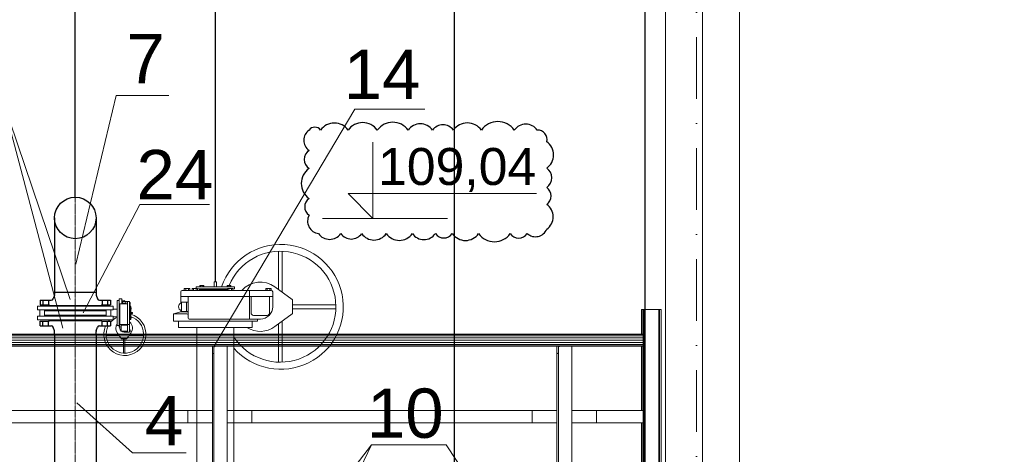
# Model space of a CAD drawing. Header units: millimetres. Extents: x -3176 to 162662, y -36434 to 57907.
# Tile 48 of 155: x 88413 to 92401, y 583 to 2346. Entities that reach past the tile are written whole.
import ezdxf

# ---------------------------------------------------------------- set-up
doc = ezdxf.new("R2010")
doc.units = ezdxf.units.MM
doc.linetypes.add('1-Sheet - 32170-CIV-6170-DW-2035-015-02 - PRZEKROJE A-A - B-B$0$A_Dash_Dot_2_5mm_Axis', pattern=[45, 25, -10, 0, -10])
doc.linetypes.add('CENTER', pattern=[2, 1.25, -0.25, 0.25, -0.25])
doc.layers.get('0').update_dxf_attribs({"lineweight": 5})
doc.layers.add('!20240904_UG_Rewizja C', color=6, linetype='Continuous', lineweight=30, plot=False)
for name, color, linetype, lineweight in [('!UG_kształtki', 10, 'Continuous', 30), ('!UG_Naw_N1', 112, 'Continuous', 30), ('!UG_Pomocnicza', 7, 'Continuous', 5), ('!UG_wymiary', 7, 'Continuous', 5), ('1-Sheet - 32170-CIV-6170-DW-2035-015-02 - PRZEKROJE A-A - B-B$0$A-COLS', 8, 'Continuous', 0), ('1-Sheet - 32170-CIV-6170-DW-2035-015-02 - PRZEKROJE A-A - B-B$0$A-GENM', 8, 'Continuous', 0), ('1-Sheet - 32170-CIV-6170-DW-2035-015-02 - PRZEKROJE A-A - B-B$0$A-WALL', 8, 'Continuous', 0), ('1-Sheet - 32170-CIV-6170-DW-2035-015-02 - PRZEKROJE A-A - B-B$0$S-BEAM', 8, 'Continuous', 0), ('1-Sheet - 32170-CIV-6170-DW-2035-015-02 - PRZEKROJE A-A - B-B$0$S-GRID', 8, 'Continuous', 0)]:
    doc.layers.add(name, color=color, linetype=linetype, lineweight=lineweight)
doc.layers.add('!UG_tekst', color=7, linetype='Continuous')
doc.styles.get("Standard").update_dxf_attribs({"font": 'arial.ttf'})
doc.dimstyles.get("Standard").update_dxf_attribs({"dimtxt": 100, "dimasz": 100, "dimexe": 0.18, "dimexo": 2, "dimgap": 0.09, "dimtad": 1, "dimdec": 0, "dimzin": 0, "dimdsep": 46, "dimtxsty": 'Standard', "dimblk": 'OBLIQUE', "dimcen": 0, "dimdle": 0.5, "dimclrd": 256, "dimclrt": 256, "dimadec": 0, "dimazin": 0, "dimtfac": 1, "dimtdec": 0, "dimtofl": 0, "dimtmove": 1, "dimatfit": 3, "dimldrblk": 'OBLIQUE', "dimfxl": 1, "dimtfillclr": 256, "dimtolj": 1, "dimtzin": 0, "dimlwd": -1, "dimarcsym": 0})

# ---------------------------------------------------------------- blocks, each defined once
blk = doc.blocks.new('_OBLIQUE')
at = {"color": 0, "linetype": 'ByBlock'}
blk.add_line((-0.5, -0.5), (0.5, 0.5), dxfattribs=at)
blk = doc.blocks.new('*D40')
at = {"layer": '!UG_Pomocnicza', "transparency": 16777216}
blk.add_line((87637.1, 4246.9), (88638.6, 4246.9), dxfattribs=at)
at = {"layer": '!UG_Pomocnicza', "color": 0, "lineweight": -2, "transparency": 16777216}
for p, q in [((87637.6, 1797.8), (87637.6, 4247.1)), ((88638.1, 3673.2), (88638.1, 4247.1))]:
    blk.add_line(p, q, dxfattribs=at)
at = {"layer": 'Defpoints', "color": 0, "transparency": 16777216}
for p in [(88638.1, 4246.9), (88638.1, 3671.2), (87637.6, 1795.8)]:
    blk.add_point(p, dxfattribs=at)
at = {"layer": '!UG_Pomocnicza', "transparency": 16777216, "xscale": 100, "yscale": 100, "zscale": 100, "rotation": 180}
blk.add_blockref('_OBLIQUE', (87637.6, 4246.9), dxfattribs=at)
at = {"layer": '!UG_Pomocnicza', "transparency": 16777216, "xscale": 100, "yscale": 100, "zscale": 100}
blk.add_blockref('_OBLIQUE', (88638.1, 4246.9), dxfattribs=at)
at = {"layer": '!UG_Pomocnicza', "transparency": 16777216, "insert": (88137.8, 4298.1), "char_height": 100, "attachment_point": 5}
blk.add_mtext('\\A1;1001', dxfattribs=at)
blk = doc.blocks.new('*D41')
at = {"layer": '!UG_Pomocnicza', "transparency": 16777216}
blk.add_line((90946.1, 4246.9), (94129.1, 4246.9), dxfattribs=at)
at = {"layer": '!UG_Pomocnicza', "color": 0, "lineweight": -2, "transparency": 16777216}
for p, q in [((90946.6, -245.7), (90946.6, 4247.1)), ((94128.6, 4248.9), (94128.6, 4247.1))]:
    blk.add_line(p, q, dxfattribs=at)
at = {"layer": 'Defpoints', "color": 0, "transparency": 16777216}
for p in [(94128.6, 4246.9), (94128.6, 4246.9), (90946.6, -247.7)]:
    blk.add_point(p, dxfattribs=at)
at = {"layer": '!UG_Pomocnicza', "transparency": 16777216, "xscale": 100, "yscale": 100, "zscale": 100, "rotation": 180}
blk.add_blockref('_OBLIQUE', (90946.6, 4246.9), dxfattribs=at)
at = {"layer": '!UG_Pomocnicza', "transparency": 16777216, "xscale": 100, "yscale": 100, "zscale": 100}
blk.add_blockref('_OBLIQUE', (94128.6, 4246.9), dxfattribs=at)
at = {"layer": '!UG_Pomocnicza', "transparency": 16777216, "insert": (92537.6, 4298.1), "char_height": 100, "attachment_point": 5}
blk.add_mtext('\\A1;3182', dxfattribs=at)
blk = doc.blocks.new('*D42')
at = {"layer": '!UG_Pomocnicza', "transparency": 16777216}
blk.add_line((88637.6, 4246.9), (89206.1, 4246.9), dxfattribs=at)
at = {"layer": '!UG_Pomocnicza', "color": 0, "lineweight": -2, "transparency": 16777216}
for p, q in [((88638.1, 1628), (88638.1, 4247.1)), ((89205.6, 1284.8), (89205.6, 4247.1))]:
    blk.add_line(p, q, dxfattribs=at)
at = {"layer": 'Defpoints', "color": 0, "transparency": 16777216}
for p in [(89205.6, 4246.9), (88638.1, 1626), (89205.6, 1282.8)]:
    blk.add_point(p, dxfattribs=at)
at = {"layer": '!UG_Pomocnicza', "transparency": 16777216, "xscale": 100, "yscale": 100, "zscale": 100, "rotation": 180}
blk.add_blockref('_OBLIQUE', (88638.1, 4246.9), dxfattribs=at)
at = {"layer": '!UG_Pomocnicza', "transparency": 16777216, "xscale": 100, "yscale": 100, "zscale": 100}
blk.add_blockref('_OBLIQUE', (89205.6, 4246.9), dxfattribs=at)
at = {"layer": '!UG_Pomocnicza', "transparency": 16777216, "insert": (88921.8, 4298.1), "char_height": 100, "attachment_point": 5}
blk.add_mtext('\\A1;568', dxfattribs=at)
blk = doc.blocks.new('*D44')
at = {"layer": '!UG_Pomocnicza', "transparency": 16777216}
blk.add_line((90174.1, 4246.9), (90947.1, 4246.9), dxfattribs=at)
at = {"layer": '!UG_Pomocnicza', "color": 0, "lineweight": -2, "transparency": 16777216}
for p, q in [((90174.6, -351.7), (90174.6, 4247.1)), ((90946.6, 4248.9), (90946.6, 4247.1))]:
    blk.add_line(p, q, dxfattribs=at)
at = {"layer": 'Defpoints', "color": 0, "transparency": 16777216}
for p in [(90946.6, 4246.9), (90946.6, 4246.9), (90174.6, -353.7)]:
    blk.add_point(p, dxfattribs=at)
at = {"layer": '!UG_Pomocnicza', "transparency": 16777216, "xscale": 100, "yscale": 100, "zscale": 100, "rotation": 180}
blk.add_blockref('_OBLIQUE', (90174.6, 4246.9), dxfattribs=at)
at = {"layer": '!UG_Pomocnicza', "transparency": 16777216, "xscale": 100, "yscale": 100, "zscale": 100}
blk.add_blockref('_OBLIQUE', (90946.6, 4246.9), dxfattribs=at)
at = {"layer": '!UG_Pomocnicza', "transparency": 16777216, "insert": (90560.6, 4297.2), "char_height": 100, "attachment_point": 5}
blk.add_mtext('\\A1;772', dxfattribs=at)
blk = doc.blocks.new('1-Sheet - 32170-CIV-6170-DW-2035-015-02 - PRZEKROJE A-A - B-B')
at = {"layer": '1-Sheet - 32170-CIV-6170-DW-2035-015-02 - PRZEKROJE A-A - B-B$0$A-COLS'}
for p, q in [((9093.11, 117), (9093.73, 117)), ((9093.11, 107.03), (9093.11, 117)), ((9093.73, 117), (9094.04, 117)), ((9093.73, 107.03), (9093.73, 117)), ((9094.04, 117), (9100.18, 117)), ((9094.04, 19.7), (9094.04, 117)), ((9100.18, 117), (9100.49, 117)), ((9100.18, 19.7), (9100.18, 117)), ((9100.49, 117), (9101.11, 117)), ((9100.49, 18.05), (9100.49, 117)), ((9101.11, 18.05), (9101.11, 117)), ((8919.36, 99.19), (8919.36, 102.19)), ((8919.36, 102.19), (8920.76, 102.19)), ((8919.96, 101.75), (8919.96, 99.41)), ((8924.96, 102.19), (8920.76, 102.19)), ((8925.36, -24.48), (8925.36, 102.19)), ((9058.86, 99.2), (9058.86, 102.2)), ((9058.86, 102.2), (9060.26, 102.2)), ((9059.46, 101.75), (9059.46, 99.42)), ((9064.46, 102.2), (9060.26, 102.2)), ((9064.86, -24.47), (9064.86, 102.2)), ((9093.11, 76.03), (9093.11, 102.2)), ((9093.73, 76.03), (9093.73, 102.2)), ((8919.56, 99.19), (8919.36, 99.19)), ((8919.36, 99.19), (8919.36, -24.48)), ((8919.96, -24.48), (8919.96, 99.41)), ((9059.06, 99.2), (9058.86, 99.2)), ((9058.86, 99.2), (9058.86, -24.47)), ((9059.46, -24.47), (9059.46, 99.42)), ((9093.11, 45.03), (9093.11, 71.03)), ((9093.73, 45.03), (9093.73, 71.03))]:
    blk.add_line(p, q, dxfattribs=at)
at = {"layer": '1-Sheet - 32170-CIV-6170-DW-2035-015-02 - PRZEKROJE A-A - B-B$0$A-COLS', "flags": 128}
for points in [[(8920.76, 102.19), (8920.58, 102.18), (8920.41, 102.15), (8920.26, 102.09), (8920.13, 102.02), (8920.04, 101.94), (8919.98, 101.85), (8919.96, 101.75)], [(8925.36, 102.19), (8925.35, 102.19), (8925.32, 102.19), (8925.27, 102.19), (8925.21, 102.19), (8925.13, 102.19), (8925.05, 102.19), (8924.96, 102.19)], [(9060.26, 102.2), (9060.08, 102.19), (9059.91, 102.15), (9059.76, 102.1), (9059.63, 102.03), (9059.54, 101.95), (9059.48, 101.85), (9059.46, 101.75)], [(9064.86, 102.2), (9064.85, 102.2), (9064.82, 102.2), (9064.77, 102.2), (9064.71, 102.2), (9064.63, 102.2), (9064.55, 102.2), (9064.46, 102.2)], [(8919.96, 99.41), (8919.95, 99.36), (8919.92, 99.32), (8919.87, 99.27), (8919.81, 99.24), (8919.73, 99.21), (8919.65, 99.2), (8919.56, 99.19)], [(9059.46, 99.42), (9059.45, 99.37), (9059.42, 99.32), (9059.37, 99.28), (9059.31, 99.25), (9059.23, 99.22), (9059.15, 99.2), (9059.06, 99.2)]]:
    blk.add_lwpolyline(points, dxfattribs=at)
at = {"layer": '1-Sheet - 32170-CIV-6170-DW-2035-015-02 - PRZEKROJE A-A - B-B$0$A-GENM'}
for p, q in [((8909.34, 71.02), (8909.34, 76.02)), ((8919.36, 76.02), (8909.34, 76.02)), ((8935.37, 76.02), (8925.35, 76.02)), ((8935.37, 76.02), (8935.37, 71.02)), ((9048.84, 71.03), (9048.84, 76.03)), ((9058.86, 76.03), (9048.84, 76.03)), ((9074.87, 76.03), (9064.85, 76.03)), ((9074.87, 76.03), (9074.87, 71.03)), ((8909.34, 71.02), (8919.36, 71.02)), ((8925.32, 71.02), (8935.37, 71.02)), ((9048.84, 71.03), (9058.86, 71.03)), ((9064.82, 71.03), (9074.87, 71.03))]:
    blk.add_line(p, q, dxfattribs=at)
at = {"layer": '1-Sheet - 32170-CIV-6170-DW-2035-015-02 - PRZEKROJE A-A - B-B$0$A-WALL'}
for p, q in [((9102.86, -207.17), (9102.86, 275)), ((9117.86, -207), (9117.86, 275)), ((9132.86, 275), (9132.86, -206.84))]:
    blk.add_line(p, q, dxfattribs=at)
at = {"layer": '1-Sheet - 32170-CIV-6170-DW-2035-015-02 - PRZEKROJE A-A - B-B$0$S-BEAM'}
for p, q in [((9093.86, 107.03), (8463.86, 107)), ((9093.86, 106.84), (8463.86, 106.82)), ((9093.86, 106.32), (8463.86, 106.29)), ((9093.86, 105.54), (8463.86, 105.51)), ((9093.86, 104.61), (8463.86, 104.59)), ((9093.86, 107.03), (9093.86, 106.84)), ((9093.86, 106.84), (9093.86, 106.32)), ((9093.86, 106.32), (9093.86, 105.54)), ((9093.86, 105.54), (9093.86, 104.61)), ((9093.86, 104.61), (9093.86, 103.69)), ((9093.86, 103.69), (8463.86, 103.66)), ((9093.86, 102.91), (8463.86, 102.88)), ((8463.86, 102.35), (9093.86, 102.38)), ((8920.76, 102.19), (8775.82, 102.18)), ((9060.26, 102.2), (8925.32, 102.19)), ((9093.86, 102.2), (9064.82, 102.2)), ((9093.86, 103.69), (9093.86, 102.91)), ((9093.86, 102.91), (9093.86, 102.38)), ((9093.86, 102.38), (9093.86, 102.2)), ((8786.2, 76.01), (8919.36, 76.02)), ((8925.35, 76.02), (9058.86, 76.03)), ((9064.85, 76.03), (9093.86, 76.03)), ((9093.86, 76.03), (9093.86, 71.03)), ((8787.63, 71.01), (8919.36, 71.02)), ((8925.32, 71.02), (9058.86, 71.03)), ((9064.82, 71.03), (9093.86, 71.03))]:
    blk.add_line(p, q, dxfattribs=at)
at = {"layer": '1-Sheet - 32170-CIV-6170-DW-2035-015-02 - PRZEKROJE A-A - B-B$0$S-GRID', "linetype": '1-Sheet - 32170-CIV-6170-DW-2035-015-02 - PRZEKROJE A-A - B-B$0$A_Dash_Dot_2_5mm_Axis'}
blk.add_line((9115.36, -292.66), (9115.36, 855), dxfattribs=at)

msp = doc.modelspace()

# ---------------------------------------------------------------- linework, layer by layer
at = {"layer": '!20240904_UG_Rewizja C'}
msp.add_lwpolyline([(89584.82, 1897.66, 0.5205671), (89584.82, 1815.87, 0.5205671), (89584.82, 1742.37, 0.5205671), (89584.82, 1620.96, 0.5205671), (89584.82, 1553.09, 0.5205671), (89623.25, 1478.28, 0.5205671), (89713.47, 1478.28, 0.5205671), (89797.89, 1478.28, 0.5205671), (89897.81, 1478.28, 0.5205671), (90003.31, 1478.28, 0.5205671), (90096.47, 1478.28, 0.5205671), (90164.91, 1478.28, 0.5205671), (90271.87, 1478.28, 0.5205671), (90399.45, 1478.28, 0.5205671), (90468.79, 1478.28, 0.5205671), (90547.38, 1496.28, 0.5205671), (90547.38, 1596.72, 0.5205671), (90547.38, 1665.82, 0.5205671), (90547.38, 1743.82, 0.5205671), (90547.38, 1850.87, 0.5205671), (90509.31, 1897.66, 0.5205671), (90416.12, 1897.66, 0.5205671), (90282.88, 1897.66, 0.5205671), (90169.29, 1897.66, 0.5205671), (90085.24, 1897.66, 0.5205671), (89986.09, 1897.66, 0.5205671), (89861.45, 1897.66, 0.5205671), (89742.91, 1897.66, 0.5205671), (89631.87, 1897.66, 0.5205671)], format="xyb", close=True, dxfattribs=at)
at = {"layer": '!UG_kształtki'}
for p, q in [((88553.94, 1541.81), (88553.94, 1241.38)), ((88722.24, 1541.81), (88722.24, 1241.38)), ((88553.94, 1241.38), (88722.24, 1241.38)), ((88553.94, 1241.38), (88553.94, 1230.82)), ((88722.24, 1241.38), (88722.24, 1230.82)), ((88495.59, 1208.38), (88540.54, 1208.38)), ((88495.59, 1208.38), (88495.59, 1189.38)), ((88507.09, 1208.38), (88507.09, 1189.38)), ((88529.09, 1208.38), (88529.09, 1189.38)), ((88553.43, 1228.02), (88548.03, 1213.58)), ((88722.75, 1228.02), (88728.15, 1213.58)), ((88735.64, 1208.38), (88780.59, 1208.38)), ((88747.09, 1208.38), (88747.09, 1189.38)), ((88769.09, 1208.38), (88769.09, 1189.38)), ((88780.59, 1208.38), (88780.59, 1189.38)), ((88495.59, 1189.38), (88532.09, 1189.38)), ((88532.09, 1189.38), (88532.09, 1186.38)), ((88532.09, 1186.38), (88687.07, 1186.38)), ((88687.07, 1186.38), (88744.09, 1186.38)), ((88744.09, 1189.38), (88780.59, 1189.38)), ((88744.09, 1189.38), (88744.09, 1186.38)), ((88495.59, 1104.06), (88495.59, 1123.06)), ((88495.59, 1123.06), (88532.09, 1123.06)), ((88507.09, 1104.06), (88507.09, 1123.06)), ((88529.09, 1104.06), (88529.09, 1123.06)), ((88532.09, 1126.06), (88589.11, 1126.06)), ((88532.09, 1123.06), (88532.09, 1126.06)), ((88589.11, 1126.06), (88722.66, 1126.06)), ((88722.66, 1126.06), (88744.09, 1126.06)), ((88744.09, 1123.06), (88744.09, 1126.06)), ((88744.09, 1123.06), (88764.32, 1123.06)), ((88747.09, 1104.06), (88747.09, 1123.06)), ((88764.32, 1123.06), (88780.59, 1123.06)), ((88769.09, 1104.06), (88769.09, 1123.06)), ((88780.59, 1123.06), (88780.59, 1104.06)), ((88495.59, 1104.06), (88540.54, 1104.06)), ((88553.43, 1084.41), (88548.03, 1098.86)), ((88553.94, 1071.06), (88553.94, 1081.61)), ((88722.24, 1071.06), (88722.24, 1081.61)), ((88722.75, 1084.41), (88728.15, 1098.86)), ((88735.64, 1104.06), (88762.27, 1104.06)), ((88762.27, 1104.06), (88780.59, 1104.06)), ((88553.94, 1071.06), (88722.24, 1071.06)), ((88553.94, 1071.06), (88553.94, -353.75)), ((88722.24, 1071.06), (88722.24, -353.74))]:
    msp.add_line(p, q, dxfattribs=at)
at = {"layer": '!UG_kształtki', "lineweight": 5}
for p, q in [((89460.62, 1406.62), (89460.62, 1252.21)), ((89476.62, 1406.62), (89476.62, 1240.45)), ((89210.62, 1282.76), (89200.62, 1282.76)), ((89200.62, 1282.76), (89200.62, 1262.76)), ((89210.62, 1262.76), (89210.62, 1282.76)), ((89065.62, 1242.83), (89065.62, 1195.8)), ((89070.68, 1247.76), (89095.62, 1247.76)), ((89079.66, 1247.76), (89079.66, 1254.56)), ((89090.61, 1255.26), (89082.4, 1255.26)), ((89085.14, 1247.76), (89085.14, 1254.56)), ((89090.61, 1255.26), (89098.83, 1255.26)), ((89095.62, 1247.76), (89432.62, 1247.76)), ((89096.09, 1247.76), (89096.09, 1254.56)), ((89101.56, 1247.76), (89101.56, 1254.56)), ((89111.66, 1247.76), (89111.66, 1254.56)), ((89122.61, 1255.26), (89114.4, 1255.26)), ((89117.14, 1247.76), (89117.14, 1254.56)), ((89122.61, 1255.26), (89130.83, 1255.26)), ((89128.09, 1247.76), (89128.09, 1254.56)), ((89128.12, 1255.26), (89128.12, 1262.76)), ((89128.12, 1262.76), (89283.12, 1262.76)), ((89133.56, 1247.76), (89133.56, 1254.56)), ((89254.67, 1253.66), (89133.56, 1253.66)), ((89142.12, 1253.66), (89140.62, 1252.16)), ((89140.62, 1252.16), (89140.62, 1247.76)), ((89140.62, 1252.16), (89254.67, 1252.16)), ((89142.12, 1253.66), (89225.62, 1253.66)), ((89143.12, 1262.76), (89143.12, 1267.6)), ((89150.62, 1268.06), (89144.99, 1268.06)), ((89146.87, 1262.76), (89146.87, 1267.6)), ((89150.62, 1268.06), (89156.24, 1268.06)), ((89154.37, 1262.76), (89154.37, 1267.6)), ((89158.12, 1262.76), (89158.12, 1267.6)), ((89200.62, 1262.76), (89210.62, 1262.76)), ((89253.12, 1262.76), (89253.12, 1267.6)), ((89254.67, 1247.76), (89254.67, 1254.56)), ((89260.62, 1268.06), (89255, 1268.06)), ((89256.87, 1262.76), (89256.87, 1267.6)), ((89265.62, 1255.26), (89257.4, 1255.26)), ((89260.14, 1247.76), (89260.14, 1254.56)), ((89260.62, 1268.06), (89266.25, 1268.06)), ((89264.37, 1262.76), (89264.37, 1267.6)), ((89265.62, 1255.26), (89273.83, 1255.26)), ((89268.12, 1262.76), (89268.12, 1267.6)), ((89271.09, 1247.76), (89271.09, 1254.56)), ((89276.57, 1247.76), (89276.57, 1254.56)), ((89283.12, 1253.66), (89276.57, 1253.66)), ((89283.12, 1262.76), (89283.12, 1253.66)), ((89344.2, 1247.76), (89344.2, 1131.76)), ((89409.67, 1247.76), (89409.67, 1254.56)), ((89420.62, 1255.26), (89412.41, 1255.26)), ((89415.14, 1247.76), (89415.14, 1254.56)), ((89420.62, 1255.26), (89428.83, 1255.26)), ((89426.09, 1247.76), (89426.09, 1254.56)), ((89431.57, 1247.76), (89431.57, 1254.56)), ((89437.62, 1222.76), (89437.62, 1242.76)), ((89446.84, 1262.34), (89516.4, 1211.22)), ((88807.36, 1206.53), (88815.79, 1206.53)), ((88807.36, 1206.53), (88807.36, 1106.02)), ((88825.91, 1213.62), (88815.79, 1213.62)), ((88815.79, 1213.62), (88815.79, 1098.94)), ((88815.79, 1106.02), (88815.79, 1206.53)), ((88825.91, 1213.62), (88825.91, 1195.18)), ((88828.62, 1203.5), (88825.91, 1213.62)), ((88828.62, 1203.5), (88828.62, 1195.18)), ((88830.95, 1203.5), (88828.62, 1203.5)), ((88829.28, 1202.73), (88829.28, 1195.98)), ((88842.1, 1202.73), (88829.28, 1202.73)), ((88856.29, 1203.5), (88840.43, 1203.5)), ((88842.1, 1195.98), (88842.1, 1202.73)), ((88849.52, 1078.03), (88849.52, 1203.5)), ((88857.95, 1201.79), (88857.95, 1193.38)), ((88857.95, 1198.76), (88860.25, 1198.76)), ((88857.95, 1196.91), (88860.25, 1196.91)), ((88860.48, 1195.07), (88860.48, 1197.84)), ((89437.62, 1222.76), (89065.62, 1222.76)), ((89087.89, 1200.76), (89067.89, 1200.76)), ((89067.89, 1200.76), (89067.89, 1162.76)), ((89087.89, 1162.76), (89087.89, 1200.76)), ((89087.89, 1162.76), (89087.89, 1200.76)), ((89087.89, 1200.76), (89095.62, 1200.76)), ((89095.62, 1135.76), (89095.62, 1222.76)), ((89350.12, 1222.76), (89350.12, 1156.76)), ((89425.12, 1222.76), (89425.12, 1156.76)), ((89437.62, 1222.76), (89437.62, 1181.76)), ((89517.62, 1154.72), (89517.62, 1208.8)), ((88484.66, 1184.2), (88688.35, 1184.2)), ((88484.66, 1184.2), (88484.66, 1169.59)), ((88484.66, 1169.59), (88694.04, 1169.59)), ((88493.99, 1144.71), (88493.99, 1167.72)), ((88513.16, 1166.27), (88511.69, 1168.81)), ((88513.58, 1164.72), (88694.98, 1164.72)), ((88513.58, 1156.22), (88513.58, 1164.72)), ((88533.65, 1185.76), (88532.09, 1184.2)), ((88533.65, 1185.76), (88687.45, 1185.76)), ((88544.43, 1186.38), (88589.11, 1186.38)), ((88731.75, 1186.38), (88687.07, 1186.38)), ((88687.45, 1185.76), (88742.54, 1185.76)), ((88791.52, 1184.2), (88688.35, 1184.2)), ((88791.52, 1169.59), (88694.04, 1169.59)), ((88762.6, 1164.72), (88694.98, 1164.72)), ((88742.54, 1185.76), (88744.09, 1184.2)), ((88762.6, 1156.22), (88762.6, 1164.72)), ((88763.02, 1166.27), (88764.49, 1168.81)), ((88782.19, 1144.71), (88782.19, 1167.72)), ((88791.52, 1184.2), (88791.52, 1169.59)), ((88806.06, 1171.07), (88792.77, 1171.47)), ((88806.09, 1172.09), (88792.81, 1172.09)), ((88818.83, 1094.89), (88818.83, 1192.03)), ((88820.18, 1193.38), (88849.52, 1193.38)), ((88829.28, 1195.98), (88842.1, 1195.98)), ((88829.28, 1195.98), (88842.1, 1195.98)), ((88829.28, 1193.38), (88829.28, 1195.98)), ((88842.1, 1195.98), (88842.1, 1193.38)), ((88857.95, 1193.38), (88857.95, 1079.71)), ((88857.95, 1193.22), (88860.25, 1193.22)), ((88857.95, 1191.37), (88860.25, 1191.37)), ((88857.95, 1187.97), (88860.25, 1187.97)), ((88857.95, 1186.12), (88860.25, 1186.12)), ((88857.95, 1182.43), (88860.25, 1182.43)), ((88857.95, 1180.58), (88860.25, 1180.58)), ((88859.44, 1178.2), (88857.95, 1178.2)), ((88859.94, 1177.7), (88859.44, 1178.2)), ((88859.44, 1178.2), (88859.44, 1139.73)), ((88859.94, 1139.73), (88859.94, 1180.58)), ((88859.94, 1177.7), (88859.94, 1149.53)), ((88860.48, 1195.07), (88860.48, 1192.3)), ((88860.48, 1184.27), (88860.48, 1187.04)), ((88860.48, 1184.27), (88860.48, 1181.5)), ((88860.48, 1182.42), (88863.01, 1182.42)), ((88863.01, 1182.42), (88863.01, 1130.14)), ((88863.01, 1177.36), (88864.64, 1177.36)), ((88863.01, 1176.09), (88864.64, 1176.09)), ((88863.01, 1173.56), (88864.64, 1173.56)), ((88863.01, 1172.3), (88864.64, 1172.3)), ((88863.01, 1157.96), (88863.01, 1154.59)), ((88869.76, 1157.96), (88863.01, 1157.96)), ((88864.8, 1174.83), (88864.8, 1176.73)), ((88864.8, 1174.83), (88864.8, 1172.93)), ((88869.76, 1154.59), (88869.76, 1157.96)), ((89065.62, 1160.8), (89035.62, 1152.76)), ((89065.62, 1167.72), (89065.62, 1160.8)), ((89065.62, 1160.8), (89090.29, 1160.8)), ((89067.89, 1162.76), (89087.89, 1162.76)), ((89095.62, 1162.76), (89087.89, 1162.76)), ((89517.62, 1189.76), (89693.48, 1189.76)), ((89517.62, 1173.76), (89693.48, 1173.76)), ((88484.66, 1128.23), (88484.66, 1142.85)), ((88484.66, 1142.85), (88695.61, 1142.85)), ((88484.66, 1128.23), (88688.35, 1128.23)), ((88513.16, 1146.17), (88511.69, 1143.63)), ((88513.58, 1156.22), (88513.58, 1147.72)), ((88513.58, 1147.72), (88695.61, 1147.72)), ((88533.65, 1126.68), (88532.09, 1128.23)), ((88533.65, 1126.68), (88722.66, 1126.68)), ((88544.43, 1126.06), (88589.11, 1126.06)), ((88704.47, 1126.06), (88687.07, 1126.06)), ((88782.19, 1128.23), (88688.35, 1128.23)), ((88762.6, 1147.72), (88695.61, 1147.72)), ((88782.19, 1142.85), (88695.61, 1142.85)), ((88722.66, 1126.68), (88742.54, 1126.68)), ((88731.75, 1126.06), (88722.66, 1126.06)), ((88742.54, 1126.68), (88744.09, 1128.23)), ((88762.6, 1156.22), (88762.6, 1147.72)), ((88763.02, 1146.17), (88764.49, 1143.63)), ((88791.52, 1142.85), (88782.19, 1142.85)), ((88791.52, 1128.23), (88782.19, 1128.23)), ((88791.52, 1128.23), (88791.52, 1142.85)), ((88806.06, 1141.48), (88792.77, 1141.09)), ((88806.09, 1140.47), (88792.81, 1140.47)), ((88857.95, 1139.73), (88860.25, 1139.73)), ((88857.95, 1137.89), (88860.25, 1137.89)), ((88857.95, 1134.19), (88860.25, 1134.19)), ((88857.95, 1132.35), (88860.25, 1132.35)), ((88859.94, 1130.14), (88859.94, 1132.35)), ((88863.01, 1130.14), (88859.94, 1130.14)), ((88860.48, 1136.04), (88860.48, 1138.81)), ((88860.48, 1136.04), (88860.48, 1133.27)), ((88863.01, 1154.59), (88869.76, 1154.59)), ((88863.01, 1140.25), (88864.64, 1140.25)), ((88863.01, 1138.99), (88864.64, 1138.99)), ((88863.01, 1136.46), (88864.64, 1136.46)), ((88863.01, 1135.19), (88864.64, 1135.19)), ((88864.8, 1137.72), (88864.8, 1139.62)), ((88864.8, 1137.72), (88864.8, 1135.83)), ((89035.62, 1152.76), (89035.62, 1122.76)), ((89035.62, 1152.76), (89090.29, 1152.76)), ((89035.62, 1122.76), (89375.62, 1122.76)), ((89056.62, 1097.76), (89056.62, 1122.76)), ((89354.62, 1122.76), (89056.62, 1122.76)), ((89387.62, 1131.76), (89099.62, 1131.76)), ((89354.62, 1122.76), (89354.62, 1097.76)), ((89415.12, 1146.76), (89360.12, 1146.76)), ((89375.62, 1128.76), (89375.62, 1122.76)), ((89446.84, 1101.18), (89516.4, 1152.31)), ((89476.62, 1123.07), (89476.62, 956.9)), ((88815.79, 1106.02), (88807.36, 1106.02)), ((88817.81, 1098.94), (88815.79, 1098.94)), ((88857.95, 1109.53), (88818.83, 1109.53)), ((88823.89, 1085.61), (88823.89, 1104.17)), ((88849.52, 1107.54), (88827.26, 1107.54)), ((88849.52, 1082.24), (88827.26, 1082.24)), ((88849.52, 1078.03), (88835.69, 1078.03)), ((88849.52, 1078.03), (88856.27, 1078.03)), ((88857.95, 1087.45), (88860.25, 1087.45)), ((88857.95, 1085.61), (88860.25, 1085.61)), ((88857.95, 1081.91), (88860.25, 1081.91)), ((88857.95, 1080.07), (88860.25, 1080.07)), ((88860.48, 1083.76), (88860.48, 1086.53)), ((88860.48, 1083.76), (88860.48, 1080.99)), ((89056.62, 1097.76), (89354.62, 1097.76)), ((89130.59, -230.24), (89130.59, 1097.76)), ((89280.59, -230.24), (89280.59, 1097.76)), ((89460.62, 1111.31), (89460.62, 956.9)), ((88811.93, 1070.27), (88762.97, 1070.27)), ((88815.89, 1064.87), (88763.1, 1064.87)), ((88808.51, 1074.91), (88825.76, 1051.45)), ((88826.57, 1051.04), (88844.81, 1051.04)), ((88832.99, 1051.04), (88832.99, 993.73)), ((88838.39, 1051.04), (88838.39, 993.5)), ((88862.87, 1074.91), (88845.63, 1051.45)), ((88914.61, 1064.87), (88855.49, 1064.87)), ((88914.74, 1070.31), (88859.45, 1070.27))]:
    msp.add_line(p, q, dxfattribs=at)
at = {"layer": '!UG_kształtki', "linetype": 'CENTER', "lineweight": 5}
msp.add_lwpolyline([(88638.09, 1896.36), (88638.09, -1239.37), (88638.09, -1239.37), (88638.09, -1239.37)], dxfattribs=at)
at = {"layer": '!UG_kształtki'}
msp.add_circle((88638.09, 1541.81), 84.15, dxfattribs=at)
at = {"layer": '!UG_kształtki', "lineweight": 5}
for centre, radius, start, end in [((89470.37, 1181.1), 253.25, 221.46215, 161.1876), ((89468.62, 1181.76), 225, 213.32627, 157.446), ((89387.62, 1181.76), 100, 53.68436, 138.70013), ((89070.68, 1242.69), 5.07, 90, 180), ((89432.62, 1242.76), 5, 0, 90), ((88835.69, 1201.72), 5.06, 11.53696, 168.46304), ((88856.24, 1201.79), 1.71, 0, 90), ((89070.89, 1181.76), 15, 101.53696, 258.46304), ((89514.62, 1208.8), 3, 0, 53.68436), ((88492.12, 1167.72), 1.87, 0, 90.00001), ((88510.35, 1168.03), 1.55, 30.00025, 89.99997), ((88510.47, 1164.72), 3.11, 0.00003, 29.99744), ((88541.79, 1185.44), 0.466, 110.30188, 137.05208), ((88544.43, 1178.29), 8.08, 90, 110.30188), ((88731.96, 1180.71), 5.67, 62.83293, 92.16629), ((88765.71, 1164.72), 3.11, 150.00256, 179.99997), ((88765.83, 1168.03), 1.55, 90.00003, 149.99975), ((88784.06, 1167.72), 1.87, 89.99999, 180), ((88792.81, 1173.35), 1.26, 180, 270), ((88792.81, 1172.73), 1.26, 180, 268.2957), ((88806.09, 1172.34), 1.26, 268.2955, 359.99999), ((88806.09, 1173.35), 1.26, 270, 0.00001), ((88820.18, 1192.03), 1.35, 90, 180), ((88824.11, 1195.18), 1.8, 270, 0), ((88830.42, 1195.18), 1.8, 180, 230.78626), ((89090.29, 1166.13), 5.33, 270, 320.78626), ((89360.12, 1156.76), 10, 180, 270), ((89387.62, 1181.76), 50, 270, 0), ((89415.12, 1156.76), 10, 270, 0), ((88492.12, 1144.71), 1.87, 270, 0), ((88510.35, 1144.4), 1.55, 270.00003, 329.99976), ((88510.47, 1147.72), 3.11, 330.00257, 359.99999), ((88544.43, 1134.14), 8.08, 249.69812, 270), ((88731.96, 1131.73), 5.67, 267.83371, 297.16707), ((88838.85, 1069.39), 85.42, 197.654, 73.57211), ((88765.71, 1147.72), 3.11, 180.00001, 209.99743), ((88838.85, 1069.39), 75.89, 152.81863, 71.43907), ((88765.83, 1144.4), 1.55, 210.00024, 269.99997), ((88838.66, 1069.47), 85.21, 136.39961, 141.0327), ((88838.85, 1069.39), 75.89, 137.02699, 140.15089), ((88784.06, 1144.71), 1.87, 180, 270), ((88838.85, 1069.39), 75.89, 114.52088, 137.02699), ((88792.81, 1139.82), 1.26, 91.70497, 180), ((88792.81, 1139.2), 1.26, 90, 180), ((88806.09, 1140.22), 1.26, 359.99996, 91.70447), ((88806.09, 1139.2), 1.26, 0.00001, 90), ((88835.69, 1094.89), 33.73, 323.68436, 48.70013), ((89090.29, 1147.43), 5.33, 0, 90), ((89099.62, 1135.76), 4, 180, 270), ((89378.62, 1128.76), 3, 90, 180), ((89514.62, 1154.72), 3, 306.31564, 0), ((88838.5, 1069.39), 85.08, 162.27363, 197.72637), ((88838.66, 1069.47), 85.21, 156.05207, 162.35778), ((88835.69, 1094.89), 33.73, 147.14118, 216.31564), ((88817.81, 1097.93), 1.01, 0, 90), ((88835.69, 1094.89), 16.86, 180, 270), ((88827.26, 1104.17), 3.37, 90, 180), ((88827.26, 1085.61), 3.37, 180, 270), ((88856.27, 1079.71), 1.69, 270, 0), ((89387.62, 1181.76), 100, 237.14118, 306.31564), ((88826.57, 1052.05), 1.01, 216.31564, 270), ((88844.81, 1052.05), 1.01, 270, 323.68436)]:
    msp.add_arc(centre, radius, start, end, dxfattribs=at)
at = {"layer": '!UG_kształtki'}
for centre, start, end in [((88540.54, 1216.38), 270, 339.50378), ((88545.94, 1230.82), 339.50378, 0), ((88730.24, 1230.82), 180, 200.49622), ((88735.64, 1216.38), 200.49622, 270), ((88540.54, 1096.06), 20.49622, 90), ((88545.94, 1081.61), 0, 20.49622), ((88730.24, 1081.61), 159.50378, 180), ((88735.64, 1096.06), 90, 159.50378), ((88735.64, 1096.06), 90, 159.50378)]:
    msp.add_arc(centre, 8, start, end, dxfattribs=at)
at = {"layer": '!UG_kształtki', "lineweight": 5, "extrusion": (0, 0, -1)}
for centre, major_axis, ratio, start_param, end_param in [((89082.4, 1253.79), (-3.21, 0), 0.456621, 0.5498197, 2.591773), ((89090.61, 1250.45), (-10.54, 0), 0.456621, 1.0247789, 2.1168137), ((89098.83, 1253.79), (-3.21, 0), 0.456621, 0.5498197, 2.591773), ((89114.4, 1253.79), (-3.21, 0), 0.456621, 0.5498197, 2.591773), ((89122.61, 1250.45), (-10.54, 0), 0.456621, 1.0247789, 2.1168137), ((89130.83, 1253.79), (-3.21, 0), 0.456621, 0.5498197, 2.591773), ((89144.99, 1267.11), (-2.2, 0), 0.4333333, 0.5498197, 2.591773), ((89150.62, 1264.93), (-7.22, 0), 0.4333333, 1.0247789, 2.1168137), ((89156.24, 1267.11), (-2.2, 0), 0.4333333, 0.5498197, 2.591773), ((89257.4, 1253.79), (-3.21, 0), 0.456621, 0.5498197, 2.591773), ((89265.62, 1250.45), (-10.54, 0), 0.456621, 1.0247789, 2.1168137), ((89273.83, 1253.79), (-3.21, 0), 0.456621, 0.5498197, 2.591773), ((89412.41, 1253.79), (-3.21, 0), 0.456621, 0.5498197, 2.591773), ((89420.62, 1250.45), (-10.54, 0), 0.456621, 1.0247789, 2.1168137), ((89428.83, 1253.79), (-3.21, 0), 0.456621, 0.5498197, 2.591773), ((88859.99, 1197.84), (0, 1.08), 0.456621, 0.5498197, 2.591773), ((88858.86, 1195.07), (0, 3.56), 0.456621, 1.0247789, 2.1168137), ((88859.99, 1192.3), (0, 1.08), 0.456621, 0.5498197, 2.591773), ((88859.99, 1187.04), (0, 1.08), 0.456621, 0.5498197, 2.591773), ((88858.86, 1184.27), (0, 3.56), 0.456621, 1.0247789, 2.1168137), ((88859.99, 1181.5), (0, 1.08), 0.456621, 0.5498197, 2.591773), ((88864.48, 1176.73), (0, 0.742), 0.4333333, 0.5498197, 2.591773), ((88863.74, 1174.83), (0, 2.44), 0.4333333, 1.0247789, 2.1168137), ((88864.48, 1172.93), (0, 0.742), 0.4333333, 0.5498197, 2.591773), ((88859.99, 1138.81), (0, 1.08), 0.456621, 0.5498197, 2.591773), ((88858.86, 1136.04), (0, 3.56), 0.456621, 1.0247789, 2.1168137), ((88859.99, 1133.27), (0, 1.08), 0.456621, 0.5498197, 2.591773), ((88859.99, 1086.53), (0, 1.08), 0.456621, 0.5498197, 2.591773), ((88858.86, 1083.76), (0, 3.56), 0.456621, 1.0247789, 2.1168137), ((88859.99, 1080.99), (0, 1.08), 0.456621, 0.5498197, 2.591773)]:
    msp.add_ellipse(centre, major_axis=major_axis, ratio=ratio, start_param=start_param, end_param=end_param, dxfattribs=at)
at = {"layer": '!UG_kształtki', "lineweight": 5}
for centre, major_axis, start_param, end_param in [((89255, 1267.11), (-2.2, 0), 3.6914123, 5.7333656), ((89260.62, 1264.93), (-7.22, 0), 4.1663716, 5.2584064), ((89266.25, 1267.11), (-2.2, 0), 3.6914123, 5.7333656), ((88864.48, 1139.62), (0, 0.742), 3.6914123, 5.7333656), ((88863.74, 1137.72), (0, 2.44), 4.1663716, 5.2584064), ((88864.48, 1135.83), (0, 0.742), 3.6914123, 5.7333656)]:
    msp.add_ellipse(centre, major_axis=major_axis, ratio=0.4333333, start_param=start_param, end_param=end_param, dxfattribs=at)
at = {"layer": '!UG_wymiary'}
for p, q in [((88640.01, 1353.89), (88804.13, 2038.3)), ((88804.13, 2038.3), (89017.55, 2038.3)), ((88588, 1095.16), (88342.05, 2025.73)), ((88342.05, 2025.73), (88617.1, 1211)), ((89201.83, 1024.49), (89770.38, 1983.42)), ((89770.38, 1983.42), (90053.23, 1983.42)), ((88670.04, 1156.57), (88899.17, 1596.16)), ((88899.17, 1596.16), (89182.02, 1596.16)), ((88644.19, 791.51), (88870.06, 589.31)), ((89056.68, -395), (89838.08, 621.67)), ((89358.4, -378.25), (89838.08, 621.67)), ((89838.08, 621.67), (90139.8, 621.67)), ((90139.8, 621.67), (90833.15, -413.28)), ((88870.06, 589.31), (89087.46, 589.32))]:
    msp.add_line(p, q, dxfattribs=at)
msp.add_lwpolyline([(89843.3, 1849.35), (89843.3, 1539.81), (89742.77, 1640.34), (90506.66, 1640.34)], dxfattribs=at)
at = {"layer": '!UG_wymiary', "ltscale": 10}
msp.add_lwpolyline([(89638.98, 1539.81), (90145.05, 1539.81)], dxfattribs=at)

# ---------------------------------------------------------------- block references
at = {"layer": '!UG_kształtki', "xscale": 10, "yscale": 10, "zscale": 10}
msp.add_blockref('1-Sheet - 32170-CIV-6170-DW-2035-015-02 - PRZEKROJE A-A - B-B', (0, 0), dxfattribs=at)

# ---------------------------------------------------------------- texts
at = {"layer": '!UG_Naw_N1', "color": 0, "insert": (89864.28, 1825.47), "char_height": 150, "width": 634.9934, "attachment_point": 1}
msp.add_mtext('109,04', dxfattribs=at)
at = {"layer": '!UG_tekst', "lineweight": 20}
for s, p in [('7', (88845.32, 2088.37)), ('14', (89725.5, 2024.51)), ('24', (88885.88, 1617.57)), ('10', (89819.09, 649.97)), ('4', (88919.9, 619))]:
    msp.add_text(s, height=200, dxfattribs=at).set_placement(p)

# ---------------------------------------------------------------- dimensions: what is measured, and where the dimension line sits
at = {"layer": '!UG_Pomocnicza'}
for base, p1, p2, picture, middle in [((88638.09, 4246.92), (87637.57, 1795.81), (88638.09, 3671.24), '*D40', (88137.83, 4298.07)), ((89205.59091656, 4246.92135741), (88638.09091656, 1625.95611474), (89205.59091656, 1282.76011851), '*D42', (88921.84091656, 4298.06865618)), ((90946.59, 4246.92), (90174.59, -353.74), (90946.59, 4246.92), '*D44', (90560.59, 4297.22)), ((94128.59, 4246.92), (90946.59, -247.74), (94128.59, 4246.92), '*D41', (92537.59, 4298.1))]:
    dim = msp.add_linear_dim(base=base, p1=p1, p2=p2, dimstyle='Standard', dxfattribs=at)
    dim.commit()
    dim.dimension.update_dxf_attribs({"geometry": picture, "text_midpoint": middle})

doc.saveas('drawing.dxf')
